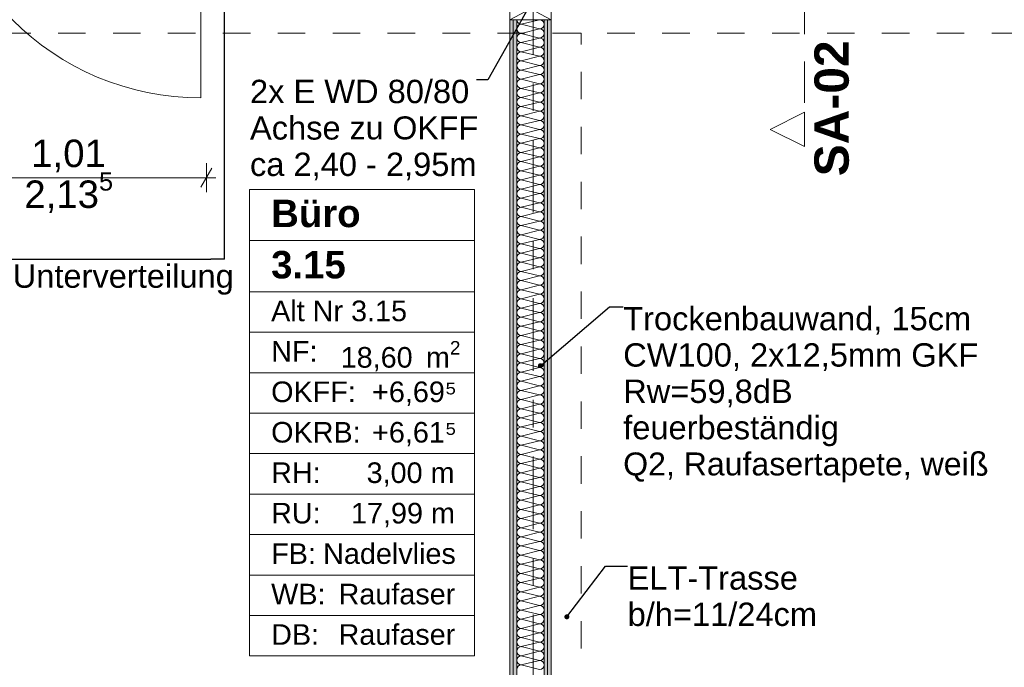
# Model space of a CAD drawing. Header units: metres. Extents: x -4 to 99, y -11 to 17.
# Tile 173 of 256: x 13.06 to 16.65, y 2.74 to 5.1. Entities that reach past the tile are written whole.
import ezdxf

# ---------------------------------------------------------------- set-up
doc = ezdxf.new("R2010")
doc.units = ezdxf.units.M
doc.header["$MEASUREMENT"] = 0
for name, pattern in [('Schnittlinie', [0.3, 0.15, -0.075, 0, -0.075]), ('Strichlinie doppelt', [0.546806, 0.264583, -0.105833, 0.070556, -0.105833]), ('Untersicht', [0.1, 0.075, -0.025]), ('Wipeout_Contour', [1, 0, -1])]:
    doc.linetypes.add(name, pattern=pattern)
for name, color, linetype in [('152 - Bemaßung_ Beschriftung.Ausbau', 7, 'Continuous'), ('203 - Marker.Schnitt - Ausbaudetail SA', 7, 'Continuous'), ('208 - Marker.Detail', 7, 'Continuous'), ('451 - Universal.Achsen Raster', 7, 'Continuous'), ('605 - Struktur.Wand Innen', 7, 'Continuous'), ('650 - Abdeckung.Fußboden Aufbau', 7, 'Continuous'), ('Neubau_152 - Bemaßung_ Beschriftung.Ausbau', 7, 'Continuous'), ('Neubau_401 - Zone.Raum_ Raumbegrenzung_ Whg.', 7, 'Continuous'), ('Neubau_606 - Struktur.Wand Innen Ausbau', 7, 'Continuous'), ('Neubau_653 - Abdeckung.TB Verkofferung', 7, 'Continuous')]:
    doc.layers.add(name, color=color, linetype=linetype)
doc.styles.add('ERSTELLTER_STIL_1', font='txt')
doc.styles.add('ERSTELLTER_STIL_2', font='txt')
doc.dimstyles.new('ERSTELLTER_STIL__2', dxfattribs={"dimtxt": 0.1, "dimasz": 0.0532, "dimexe": 0.18, "dimexo": 0.0625, "dimgap": 0, "dimtad": 1, "dimtih": 1, "dimtoh": 1, "dimzin": 0, "dimdsep": 46, "dimtxsty": 'ERSTELLTER_STIL_2', "dimblk": 'ARROWHEAD_2', "dimblk1": 'ARROWHEAD_2', "dimblk2": 'ARROWHEAD_2', "dimcen": 0.09, "dimse1": 1, "dimse2": 1, "dimclrd": 7, "dimclre": 7, "dimclrt": 7, "dimazin": 0, "dimtfac": 1, "dimtdec": 4, "dimtmove": 0, "dimatfit": 3, "dimfxl": 1, "dimtolj": 1, "dimtzin": 0, "dimarcsym": 0})
doc.dimstyles.new('ERSTELLTER_STIL__6', dxfattribs={"dimtxt": 0.18, "dimasz": 0.03648, "dimexe": 0.18, "dimexo": 0.0625, "dimgap": 0, "dimtad": 0, "dimtih": 1, "dimtoh": 1, "dimdec": 4, "dimzin": 0, "dimdsep": 46, "dimcen": 0.09, "dimadec": 0, "dimazin": 0, "dimtfac": 1, "dimtdec": 4, "dimtmove": 0, "dimatfit": 3, "dimldrblk": 'ARROWHEAD_11', "dimfxl": 1, "dimtolj": 1, "dimtzin": 0, "dimarcsym": 0})
doc.dimstyles.new('ERSTELLTER_STIL__7', dxfattribs={"dimtxt": 0.18, "dimasz": 0.02736, "dimexe": 0.18, "dimexo": 0.0625, "dimgap": 0, "dimtad": 0, "dimtih": 1, "dimtoh": 1, "dimdec": 4, "dimzin": 0, "dimdsep": 46, "dimcen": 0.09, "dimadec": 0, "dimazin": 0, "dimtfac": 1, "dimtdec": 4, "dimtmove": 0, "dimatfit": 3, "dimldrblk": 'ARROWHEAD_11', "dimfxl": 1, "dimtolj": 1, "dimtzin": 0, "dimarcsym": 0})
pattern_1 = [(45, (0, 0), (-0.01767767, 0.01767767), [0, -0.025])]

# ---------------------------------------------------------------- blocks, each defined once
blk = doc.blocks.new('*X138')
at = {"layer": 'Neubau_606 - Struktur.Wand Innen Ausbau', "color": 7, "linetype": 'Continuous', "lineweight": 5}
for p, q in [((14.9533, 5.1), (14.8867, 5.0833)), ((14.9533, 5.0667), (14.8867, 5.0833)), ((14.9533, 5.0667), (14.8867, 5.05)), ((14.9533, 5.0333), (14.8867, 5.05)), ((14.9533, 5.0333), (14.8867, 5.0167)), ((14.9533, 5), (14.8867, 5.0167)), ((14.9533, 5), (14.8867, 4.9833)), ((14.9533, 4.9667), (14.8867, 4.9833)), ((14.9533, 4.9667), (14.8867, 4.95)), ((14.9533, 4.9333), (14.8867, 4.95)), ((14.9533, 4.9333), (14.8867, 4.9167)), ((14.9533, 4.9), (14.8867, 4.9167)), ((14.9533, 4.9), (14.8867, 4.8833)), ((14.9533, 4.8667), (14.8867, 4.8833)), ((14.9533, 4.8667), (14.8867, 4.85)), ((14.9533, 4.8333), (14.8867, 4.85)), ((14.9533, 4.8333), (14.8867, 4.8167)), ((14.9533, 4.8), (14.8867, 4.8167)), ((14.9533, 4.8), (14.8867, 4.7833)), ((14.9533, 4.7667), (14.8867, 4.7833)), ((14.9533, 4.7667), (14.8867, 4.75)), ((14.9533, 4.7333), (14.8867, 4.75)), ((14.9533, 4.7333), (14.8867, 4.7167)), ((14.9533, 4.7), (14.8867, 4.7167)), ((14.9533, 4.7), (14.8867, 4.6833)), ((14.9533, 4.6667), (14.8867, 4.6833)), ((14.9533, 4.6667), (14.8867, 4.65)), ((14.9533, 4.6333), (14.8867, 4.65)), ((14.9533, 4.6333), (14.8867, 4.6167)), ((14.9533, 4.6), (14.8867, 4.6167)), ((14.9533, 4.6), (14.8867, 4.5833)), ((14.9533, 4.5667), (14.8867, 4.5833)), ((14.9533, 4.5667), (14.8867, 4.55)), ((14.9533, 4.5333), (14.8867, 4.55)), ((14.9533, 4.5333), (14.8867, 4.5167)), ((14.9533, 4.5), (14.8867, 4.5167)), ((14.9533, 4.5), (14.8867, 4.4833)), ((14.9533, 4.4667), (14.8867, 4.4833)), ((14.9533, 4.4667), (14.8867, 4.45)), ((14.9533, 4.4333), (14.8867, 4.45)), ((14.9533, 4.4333), (14.8867, 4.4167)), ((14.9533, 4.4), (14.8867, 4.4167)), ((14.9533, 4.4), (14.8867, 4.3833)), ((14.9533, 4.3667), (14.8867, 4.3833)), ((14.9533, 4.3667), (14.8867, 4.35)), ((14.9533, 4.3333), (14.8867, 4.35)), ((14.9533, 4.3333), (14.8867, 4.3167)), ((14.9533, 4.3), (14.8867, 4.3167)), ((14.9533, 4.3), (14.8867, 4.2833)), ((14.9533, 4.2667), (14.8867, 4.2833)), ((14.9533, 4.2667), (14.8867, 4.25)), ((14.9533, 4.2333), (14.8867, 4.25)), ((14.9533, 4.2333), (14.8867, 4.2167)), ((14.9533, 4.2), (14.8867, 4.2167)), ((14.9533, 4.2), (14.8867, 4.1833)), ((14.9533, 4.1667), (14.8867, 4.1833)), ((14.9533, 4.1667), (14.8867, 4.15)), ((14.9533, 4.1333), (14.8867, 4.15)), ((14.9533, 4.1333), (14.8867, 4.1167)), ((14.9533, 4.1), (14.8867, 4.1167)), ((14.9533, 4.1), (14.8867, 4.0833)), ((14.9533, 4.0667), (14.8867, 4.0833)), ((14.9533, 4.0667), (14.8867, 4.05)), ((14.9533, 4.0333), (14.8867, 4.05)), ((14.9533, 4.0333), (14.8867, 4.0167)), ((14.9533, 4), (14.8867, 4.0167)), ((14.9533, 4), (14.8867, 3.9833)), ((14.9533, 3.9667), (14.8867, 3.9833)), ((14.9533, 3.9667), (14.8867, 3.95)), ((14.9533, 3.9333), (14.8867, 3.95)), ((14.9533, 3.9333), (14.8867, 3.9167)), ((14.9533, 3.9), (14.8867, 3.9167)), ((14.9533, 3.9), (14.8867, 3.8833)), ((14.9533, 3.8667), (14.8867, 3.8833)), ((14.9533, 3.8667), (14.8867, 3.85)), ((14.9533, 3.8333), (14.8867, 3.85)), ((14.9533, 3.8333), (14.8867, 3.8167)), ((14.9533, 3.8), (14.8867, 3.8167)), ((14.9533, 3.8), (14.8867, 3.7833)), ((14.9533, 3.7667), (14.8867, 3.7833)), ((14.9533, 3.7667), (14.8867, 3.75)), ((14.9533, 3.7333), (14.8867, 3.75)), ((14.9533, 3.7333), (14.8867, 3.7167)), ((14.9533, 3.7), (14.8867, 3.7167)), ((14.9533, 3.7), (14.8867, 3.6833)), ((14.9533, 3.6667), (14.8867, 3.6833)), ((14.9533, 3.6667), (14.8867, 3.65)), ((14.9533, 3.6333), (14.8867, 3.65)), ((14.9533, 3.6333), (14.8867, 3.6167)), ((14.9533, 3.6), (14.8867, 3.6167)), ((14.9533, 3.6), (14.8867, 3.5833)), ((14.9533, 3.5667), (14.8867, 3.5833)), ((14.9533, 3.5667), (14.8867, 3.55)), ((14.9533, 3.5333), (14.8867, 3.55)), ((14.9533, 3.5333), (14.8867, 3.5167)), ((14.9533, 3.5), (14.8867, 3.5167)), ((14.9533, 3.5), (14.8867, 3.4833)), ((14.9533, 3.4667), (14.8867, 3.4833)), ((14.9533, 3.4667), (14.8867, 3.45)), ((14.9533, 3.4333), (14.8867, 3.45)), ((14.9533, 3.4333), (14.8867, 3.4167)), ((14.9533, 3.4), (14.8867, 3.4167)), ((14.9533, 3.4), (14.8867, 3.3833)), ((14.9533, 3.3667), (14.8867, 3.3833)), ((14.9533, 3.3667), (14.8867, 3.35)), ((14.9533, 3.3333), (14.8867, 3.35)), ((14.9533, 3.3333), (14.8867, 3.3167)), ((14.9533, 3.3), (14.8867, 3.3167)), ((14.9533, 3.3), (14.8867, 3.2833)), ((14.9533, 3.2667), (14.8867, 3.2833)), ((14.9533, 3.2667), (14.8867, 3.25)), ((14.9533, 3.2333), (14.8867, 3.25)), ((14.9533, 3.2333), (14.8867, 3.2167)), ((14.9533, 3.2), (14.8867, 3.2167)), ((14.9533, 3.2), (14.8867, 3.1833)), ((14.9533, 3.1667), (14.8867, 3.1833)), ((14.9533, 3.1667), (14.8867, 3.15)), ((14.9533, 3.1333), (14.8867, 3.15)), ((14.9533, 3.1333), (14.8867, 3.1167)), ((14.9533, 3.1), (14.8867, 3.1167)), ((14.9533, 3.1), (14.8867, 3.0833)), ((14.9533, 3.0667), (14.8867, 3.0833)), ((14.9533, 3.0667), (14.8867, 3.05)), ((14.9533, 3.0333), (14.8867, 3.05)), ((14.9533, 3.0333), (14.8867, 3.0167)), ((14.9533, 3), (14.8867, 3.0167)), ((14.9533, 3), (14.8867, 2.9833)), ((14.9533, 2.9667), (14.8867, 2.9833)), ((14.9533, 2.9667), (14.8867, 2.95)), ((14.9533, 2.9333), (14.8867, 2.95)), ((14.9533, 2.9333), (14.8867, 2.9167)), ((14.9533, 2.9), (14.8867, 2.9167)), ((14.9533, 2.9), (14.8867, 2.8833)), ((14.9533, 2.8667), (14.8867, 2.8833)), ((14.9533, 2.8667), (14.8867, 2.85)), ((14.9533, 2.8333), (14.8867, 2.85)), ((14.9533, 2.8333), (14.8867, 2.8167)), ((14.9533, 2.8), (14.8867, 2.8167)), ((14.9533, 2.8), (14.8867, 2.7833)), ((14.9533, 2.7667), (14.8867, 2.7833)), ((14.9533, 2.7667), (14.8867, 2.75)), ((14.9533, 2.7333), (14.8867, 2.75))]:
    blk.add_line(p, q, dxfattribs=at)
for centre, start, end in [((14.8867, 5.1), 180.061, 270), ((14.9533, 5.0833), 0, 87.3555), ((14.8867, 5.0667), 90, 180), ((14.8867, 5.0667), 180, 270), ((14.9533, 5.0833), 270, 0), ((14.9533, 5.05), 0, 90), ((14.8867, 5.0333), 90, 180), ((14.8867, 5.0333), 180, 270), ((14.9533, 5.05), 270, 0), ((14.9533, 5.0167), 0, 90), ((14.8867, 5), 90, 180), ((14.8867, 5), 180, 270), ((14.9533, 5.0167), 270, 0), ((14.9533, 4.9833), 0, 90), ((14.8867, 4.9667), 90, 180), ((14.8867, 4.9667), 180, 270), ((14.8867, 4.9333), 90, 180), ((14.9533, 4.9833), 270, 0), ((14.9533, 4.95), 0, 90), ((14.9533, 4.95), 270, 0), ((14.8867, 4.9333), 180, 270), ((14.8867, 4.9), 90, 180), ((14.9533, 4.9167), 0, 90), ((14.9533, 4.9167), 270, 0), ((14.8867, 4.9), 180, 270), ((14.8867, 4.8667), 90, 180), ((14.9533, 4.8833), 0, 90), ((14.9533, 4.8833), 270, 0), ((14.8867, 4.8667), 180, 270), ((14.8867, 4.8333), 90, 180), ((14.9533, 4.85), 0, 90), ((14.9533, 4.85), 270, 0), ((14.8867, 4.8333), 180, 270), ((14.8867, 4.8), 90, 180), ((14.9533, 4.8167), 0, 90), ((14.9533, 4.8167), 270, 0), ((14.8867, 4.8), 180, 270), ((14.8867, 4.7667), 90, 180), ((14.9533, 4.7833), 0, 90), ((14.9533, 4.7833), 270, 0), ((14.8867, 4.7667), 180, 270), ((14.8867, 4.7333), 90, 180), ((14.8867, 4.7333), 180, 270), ((14.9533, 4.75), 0, 90), ((14.9533, 4.75), 270, 0), ((14.9533, 4.7167), 0, 90), ((14.8867, 4.7), 90, 180), ((14.8867, 4.7), 180, 270), ((14.9533, 4.7167), 270, 0), ((14.9533, 4.6833), 0, 90), ((14.8867, 4.6667), 90, 180), ((14.8867, 4.6667), 180, 270), ((14.9533, 4.6833), 270, 0), ((14.9533, 4.65), 0, 90), ((14.8867, 4.6333), 90, 180), ((14.8867, 4.6333), 180, 270), ((14.9533, 4.65), 270, 0), ((14.9533, 4.6167), 0, 90), ((14.8867, 4.6), 90, 180), ((14.8867, 4.6), 180, 270), ((14.9533, 4.6167), 270, 0), ((14.9533, 4.5833), 0, 90), ((14.8867, 4.5667), 90, 180), ((14.8867, 4.5667), 180, 270), ((14.9533, 4.5833), 270, 0), ((14.9533, 4.55), 0, 90), ((14.8867, 4.5333), 90, 180), ((14.8867, 4.5333), 180, 270), ((14.9533, 4.55), 270, 0), ((14.9533, 4.5167), 0, 90), ((14.8867, 4.5), 90, 180), ((14.8867, 4.5), 180, 270), ((14.8867, 4.4667), 90, 180), ((14.9533, 4.5167), 270, 0), ((14.9533, 4.4833), 0, 90), ((14.9533, 4.4833), 270, 0), ((14.8867, 4.4667), 180, 270), ((14.8867, 4.4333), 90, 180), ((14.9533, 4.45), 0, 90), ((14.9533, 4.45), 270, 0), ((14.8867, 4.4333), 180, 270), ((14.8867, 4.4), 90, 180), ((14.9533, 4.4167), 0, 90), ((14.9533, 4.4167), 270, 0), ((14.8867, 4.4), 180, 270), ((14.8867, 4.3667), 90, 180), ((14.9533, 4.3833), 0, 90), ((14.9533, 4.3833), 270, 0), ((14.8867, 4.3667), 180, 270), ((14.8867, 4.3333), 90, 180), ((14.9533, 4.35), 0, 90), ((14.9533, 4.35), 270, 0), ((14.8867, 4.3333), 180, 270), ((14.8867, 4.3), 90, 180), ((14.9533, 4.3167), 0, 90), ((14.9533, 4.3167), 270, 0), ((14.8867, 4.3), 180, 270), ((14.8867, 4.2667), 90, 180), ((14.9533, 4.2833), 0, 90), ((14.9533, 4.2833), 270, 0), ((14.8867, 4.2667), 180, 270), ((14.8867, 4.2333), 90, 180), ((14.8867, 4.2333), 180, 270), ((14.9533, 4.25), 0, 90), ((14.9533, 4.25), 270, 0), ((14.9533, 4.2167), 0, 90), ((14.8867, 4.2), 90, 180), ((14.8867, 4.2), 180, 270), ((14.9533, 4.2167), 270, 0), ((14.9533, 4.1833), 0, 90), ((14.8867, 4.1667), 90, 180), ((14.8867, 4.1667), 180, 270), ((14.9533, 4.1833), 270, 0), ((14.9533, 4.15), 0, 90), ((14.8867, 4.1333), 90, 180), ((14.8867, 4.1333), 180, 270), ((14.9533, 4.15), 270, 0), ((14.9533, 4.1167), 0, 90), ((14.8867, 4.1), 90, 180), ((14.8867, 4.1), 180, 270), ((14.9533, 4.1167), 270, 0), ((14.9533, 4.0833), 0, 90), ((14.8867, 4.0667), 90, 180), ((14.8867, 4.0667), 180, 270), ((14.9533, 4.0833), 270, 0), ((14.9533, 4.05), 0, 90), ((14.8867, 4.0333), 90, 180), ((14.8867, 4.0333), 180, 270), ((14.8867, 4), 90, 180), ((14.9533, 4.05), 270, 0), ((14.9533, 4.0167), 0, 90), ((14.9533, 4.0167), 270, 0), ((14.8867, 4), 180, 270), ((14.8867, 3.9667), 90, 180), ((14.9533, 3.9833), 0, 90), ((14.9533, 3.9833), 270, 0), ((14.8867, 3.9667), 180, 270), ((14.8867, 3.9333), 90, 180), ((14.9533, 3.95), 0, 90), ((14.9533, 3.95), 270, 0), ((14.8867, 3.9333), 180, 270), ((14.8867, 3.9), 90, 180), ((14.9533, 3.9167), 0, 90), ((14.9533, 3.9167), 270, 0), ((14.8867, 3.9), 180, 270), ((14.8867, 3.8667), 90, 180), ((14.9533, 3.8833), 0, 90), ((14.9533, 3.8833), 270, 0), ((14.8867, 3.8667), 180, 270), ((14.8867, 3.8333), 90, 180), ((14.9533, 3.85), 0, 90), ((14.9533, 3.85), 270, 0), ((14.8867, 3.8333), 180, 270), ((14.8867, 3.8), 90, 180), ((14.9533, 3.8167), 0, 90), ((14.9533, 3.8167), 270, 0), ((14.8867, 3.8), 180, 270), ((14.8867, 3.7667), 90, 180), ((14.8867, 3.7667), 180, 270), ((14.9533, 3.7833), 0, 90), ((14.9533, 3.7833), 270, 0), ((14.9533, 3.75), 0, 90), ((14.8867, 3.7333), 90, 180), ((14.8867, 3.7333), 180, 270), ((14.9533, 3.75), 270, 0), ((14.9533, 3.7167), 0, 90), ((14.8867, 3.7), 90, 180), ((14.8867, 3.7), 180, 270), ((14.9533, 3.7167), 270, 0), ((14.9533, 3.6833), 0, 90), ((14.8867, 3.6667), 90, 180), ((14.8867, 3.6667), 180, 270), ((14.9533, 3.6833), 270, 0), ((14.9533, 3.65), 0, 90), ((14.8867, 3.6333), 90, 180), ((14.8867, 3.6333), 180, 270), ((14.9533, 3.65), 270, 0), ((14.9533, 3.6167), 0, 90), ((14.8867, 3.6), 90, 180), ((14.8867, 3.6), 180, 270), ((14.9533, 3.6167), 270, 0), ((14.9533, 3.5833), 0, 90), ((14.8867, 3.5667), 90, 180), ((14.8867, 3.5667), 180, 270), ((14.8867, 3.5333), 90, 180), ((14.9533, 3.5833), 270, 0), ((14.9533, 3.55), 0, 90), ((14.9533, 3.55), 270, 0), ((14.8867, 3.5333), 180, 270), ((14.8867, 3.5), 90, 180), ((14.9533, 3.5167), 0, 90), ((14.9533, 3.5167), 270, 0), ((14.8867, 3.5), 180, 270), ((14.8867, 3.4667), 90, 180), ((14.9533, 3.4833), 0, 90), ((14.9533, 3.4833), 270, 0), ((14.8867, 3.4667), 180, 270), ((14.8867, 3.4333), 90, 180), ((14.9533, 3.45), 0, 90), ((14.9533, 3.45), 270, 0), ((14.8867, 3.4333), 180, 270), ((14.8867, 3.4), 90, 180), ((14.9533, 3.4167), 0, 90), ((14.9533, 3.4167), 270, 0), ((14.8867, 3.4), 180, 270), ((14.8867, 3.3667), 90, 180), ((14.9533, 3.3833), 0, 90), ((14.9533, 3.3833), 270, 0), ((14.8867, 3.3667), 180, 270), ((14.8867, 3.3333), 90, 180), ((14.9533, 3.35), 0, 90), ((14.9533, 3.35), 270, 0), ((14.8867, 3.3333), 180, 270), ((14.8867, 3.3), 90, 180), ((14.8867, 3.3), 180, 270), ((14.9533, 3.3167), 0, 90), ((14.9533, 3.3167), 270, 0), ((14.9533, 3.2833), 0, 90), ((14.8867, 3.2667), 90, 180), ((14.8867, 3.2667), 180, 270), ((14.9533, 3.2833), 270, 0), ((14.9533, 3.25), 0, 90), ((14.8867, 3.2333), 90, 180), ((14.8867, 3.2333), 180, 270), ((14.9533, 3.25), 270, 0), ((14.9533, 3.2167), 0, 90), ((14.8867, 3.2), 90, 180), ((14.8867, 3.2), 180, 270), ((14.9533, 3.2167), 270, 0), ((14.9533, 3.1833), 0, 90), ((14.8867, 3.1667), 90, 180), ((14.8867, 3.1667), 180, 270), ((14.9533, 3.1833), 270, 0), ((14.9533, 3.15), 0, 90), ((14.8867, 3.1333), 90, 180), ((14.8867, 3.1333), 180, 270), ((14.9533, 3.15), 270, 0), ((14.9533, 3.1167), 0, 90), ((14.8867, 3.1), 90, 180), ((14.8867, 3.1), 180, 270), ((14.9533, 3.1167), 270, 0), ((14.9533, 3.0833), 0, 90), ((14.8867, 3.0667), 90, 180), ((14.8867, 3.0667), 180, 270), ((14.8867, 3.0333), 90, 180), ((14.9533, 3.0833), 270, 0), ((14.9533, 3.05), 0, 90), ((14.9533, 3.05), 270, 0), ((14.8867, 3.0333), 180, 270), ((14.8867, 3), 90, 180), ((14.9533, 3.0167), 0, 90), ((14.9533, 3.0167), 270, 0), ((14.8867, 3), 180, 270), ((14.8867, 2.9667), 90, 180), ((14.9533, 2.9833), 0, 90), ((14.9533, 2.9833), 270, 0), ((14.8867, 2.9667), 180, 270), ((14.8867, 2.9333), 90, 180), ((14.9533, 2.95), 0, 90), ((14.9533, 2.95), 270, 0), ((14.8867, 2.9333), 180, 270), ((14.8867, 2.9), 90, 180), ((14.9533, 2.9167), 0, 90), ((14.9533, 2.9167), 270, 0), ((14.8867, 2.9), 180, 270), ((14.8867, 2.8667), 90, 180), ((14.9533, 2.8833), 0, 90), ((14.9533, 2.8833), 270, 0), ((14.8867, 2.8667), 180, 270), ((14.8867, 2.8333), 90, 180), ((14.8867, 2.8333), 180, 270), ((14.9533, 2.85), 0, 90), ((14.9533, 2.85), 270, 0), ((14.9533, 2.8167), 0, 90), ((14.8867, 2.8), 90, 180), ((14.8867, 2.8), 180, 270), ((14.9533, 2.8167), 270, 0), ((14.9533, 2.7833), 0, 90), ((14.8867, 2.7667), 90, 180), ((14.8867, 2.7667), 180, 270), ((14.9533, 2.7833), 270, 0), ((14.9533, 2.75), 0, 90), ((14.8867, 2.7333), 90, 180), ((14.9533, 2.75), 270, 0)]:
    blk.add_arc(centre, 0.0167, start, end, dxfattribs=at)
blk = doc.blocks.new('ARROWHEAD_11')
at = {"color": 0, "linetype": 'Continuous', "lineweight": 0}
blk.add_line((0, 0), (-1, 0), dxfattribs=at)
at = {"color": 0, "linetype": 'Continuous', "lineweight": 0, "const_width": 0.25, "flags": 128}
blk.add_lwpolyline([(-0.125, 0, 1), (0.125, 0, 1)], format="xyb", close=True, dxfattribs=at)
blk = doc.blocks.new('*D429')
at = {"layer": '152 - Bemaßung_ Beschriftung.Ausbau', "color": 7, "linetype": 'Continuous', "lineweight": 5}
for p, q in [((11.4, -4.6125), (11.4, -4.5075)), ((18.47, -4.6125), (18.47, -4.5075)), ((11.4202, -4.525), (11.3798, -4.595)), ((18.4902, -4.525), (18.4498, -4.595)), ((11.27, -4.56), (11.4, -4.56)), ((11.4, -4.56), (18.47, -4.56))]:
    blk.add_line(p, q, dxfattribs=at)
at = {"layer": '152 - Bemaßung_ Beschriftung.Ausbau', "color": 7, "lineweight": 5, "char_height": 0.1, "attachment_point": 7, "style": 'ERSTELLTER_STIL_2'}
for s, insert in [('\\A1;{\\pql;\\fArial|b0|i0|c0|p38;7,07}', (14.7261, -4.54)), ('\\A1;{\\pql;\\fArial|b0|i0|c0|p38;12}', (18.298, -4.54))]:
    blk.add_mtext(s, dxfattribs=dict(at, insert=insert))
blk = doc.blocks.new('ARROWHEAD_2')
at = {"color": 0, "linetype": 'Continuous', "lineweight": 0}
for p, q in [((0, 0), (-1, 0)), ((-0.378, -0.655), (0.378, 0.655))]:
    blk.add_line(p, q, dxfattribs=at)
blk = doc.blocks.new('*D532')
at = {"layer": '152 - Bemaßung_ Beschriftung.Ausbau', "color": 7, "linetype": 'Continuous', "lineweight": 5}
for p, q in [((12.7502, 4.5596), (12.7098, 4.4896)), ((12.73, 4.4721), (12.73, 4.5771)), ((13.7198, 4.4896), (13.7602, 4.5596)), ((13.74, 4.4721), (13.74, 4.5771)), ((12.73, 4.5246), (13.74, 4.5246)), ((13.74, 4.5246), (13.7742, 4.5246))]:
    blk.add_line(p, q, dxfattribs=at)
at = {"layer": '152 - Bemaßung_ Beschriftung.Ausbau', "color": 7, "lineweight": 5, "char_height": 0.1, "attachment_point": 7, "style": 'ERSTELLTER_STIL_2'}
for s, insert in [('\\A1;{\\pql;\\fArial|b0|i0|c0|p38;2,13\\fArial|b0|i0|c0|p38;\\A1{\\H.66x;\\S5^  ;}}', (13.0769, 4.3852)), ('\\A1;{\\pql;\\fArial|b0|i0|c0|p38;1,01}', (13.102, 4.5446))]:
    blk.add_mtext(s, dxfattribs=dict(at, insert=insert))

msp = doc.modelspace()

# ---------------------------------------------------------------- hatches: boundary and pattern name
at = {"layer": 'Neubau_606 - Struktur.Wand Innen Ausbau', "linetype": 'Continuous', "lineweight": 0, "true_color": 0x000000}
h = msp.add_hatch(dxfattribs=at)
h.set_pattern_fill('Gips_0001', color=18, style=0, pattern_type=2)
h.set_pattern_definition(pattern_1)
h.paths.add_polyline_path([(14.845, 0.71), (14.8575, 0.71), (14.8575, 5.1), (14.845, 5.1)])
h = msp.add_hatch(dxfattribs=at)
h.set_pattern_fill('Gips_0001', color=18, style=0, pattern_type=2)
h.set_pattern_definition(pattern_1)
h.paths.add_polyline_path([(14.8575, 0.71), (14.87, 0.71), (14.87, 5.1), (14.8575, 5.1)])
h = msp.add_hatch(dxfattribs=at)
h.set_pattern_fill('Gips_0001', color=18, style=0, pattern_type=2)
h.set_pattern_definition(pattern_1)
h.paths.add_polyline_path([(14.97, 0.71), (14.9825, 0.71), (14.9825, 5.1), (14.97, 5.1)])
h = msp.add_hatch(dxfattribs=at)
h.set_pattern_fill('Gips_0001', color=18, style=0, pattern_type=2)
h.set_pattern_definition(pattern_1)
h.paths.add_polyline_path([(14.9825, 0.71), (14.995, 0.71), (14.995, 5.1), (14.9825, 5.1)])

# ---------------------------------------------------------------- linework, layer by layer
at = {"layer": '203 - Marker.Schnitt - Ausbaudetail SA', "color": 7, "linetype": 'Schnittlinie', "lineweight": 13}
msp.add_line((15.9176, 6.2975), (15.9176, 4.763), dxfattribs=at)
at = {"layer": '208 - Marker.Detail', "color": 30, "linetype": 'Continuous', "lineweight": 25, "true_color": 0xff6e00}
for p, q in [((13.8064, 4.2282), (13.8064, 5.441)), ((12.0064, 4.2282), (13.7564, 4.2282)), ((13.8064, 4.2282), (13.7564, 4.2282))]:
    msp.add_line(p, q, dxfattribs=at)
at = {"layer": '451 - Universal.Achsen Raster', "color": 160, "linetype": 'Strichlinie doppelt', "lineweight": 9, "true_color": 0x3232ff}
msp.add_line((14.93, -10.585), (14.93, 16.355), dxfattribs=at)
at = {"layer": '605 - Struktur.Wand Innen', "color": 1, "linetype": 'Continuous', "lineweight": 13}
msp.add_line((13.72, 5.785), (13.72, 4.815), dxfattribs=at)
at = {"layer": '605 - Struktur.Wand Innen', "color": 1, "linetype": 'Continuous', "lineweight": 9}
msp.add_arc((13.72, 5.785), 0.97, 180, 270, dxfattribs=at)
at = {"layer": '650 - Abdeckung.Fußboden Aufbau', "color": 7, "linetype": 'Continuous', "lineweight": 13, "flags": 128}
for points in [[(11.4, 0.71), (11.49, 0.71), (11.49, 0.255), (14.77, 0.255), (14.77, 0.71), (14.845, 0.71), (14.845, 5.48), (13.79, 5.48), (13.79, 5.805), (13.74, 5.805)], [(14.995, 5.805), (14.995, 0.71), (15.09, 0.71), (15.09, 0.255), (18.37, 0.255), (18.37, 0.71), (18.47, 0.71), (18.47, 5.19), (18.37, 5.19), (18.37, 5.805), (17.86, 5.805)]]:
    msp.add_lwpolyline(points, dxfattribs=at)
at = {"layer": 'Neubau_401 - Zone.Raum_ Raumbegrenzung_ Whg.', "color": 1, "linetype": 'Continuous', "lineweight": 9}
for p, q in [((14.716, 4.4821), (13.8972, 4.4821)), ((13.8972, 4.4821), (13.8972, 2.783)), ((13.8972, 4.4821), (14.716, 4.4821)), ((13.8972, 4.2955), (13.8972, 4.4821)), ((14.716, 2.783), (14.716, 4.4821)), ((14.716, 4.4821), (14.716, 4.2955)), ((14.716, 4.2955), (13.8972, 4.2955)), ((13.8972, 4.2955), (14.716, 4.2955)), ((13.8972, 4.1089), (13.8972, 4.2955)), ((14.716, 4.2955), (14.716, 4.1089)), ((14.716, 4.1089), (13.8972, 4.1089)), ((13.8972, 4.1089), (14.716, 4.1089)), ((13.8972, 3.9615), (13.8972, 4.1089)), ((14.716, 4.1089), (14.716, 3.9615)), ((14.716, 3.9615), (13.8972, 3.9615)), ((13.8972, 3.9615), (14.716, 3.9615)), ((13.8972, 3.8142), (13.8972, 3.9615)), ((14.716, 3.9615), (14.716, 3.8142)), ((14.716, 3.8142), (13.8972, 3.8142)), ((13.8972, 3.8142), (14.716, 3.8142)), ((13.8972, 3.6669), (13.8972, 3.8142)), ((14.716, 3.8142), (14.716, 3.6669)), ((14.716, 3.6669), (13.8972, 3.6669)), ((13.8972, 3.6669), (14.716, 3.6669)), ((13.8972, 3.5196), (13.8972, 3.6669)), ((14.716, 3.6669), (14.716, 3.5196)), ((14.716, 3.5196), (13.8972, 3.5196)), ((13.8972, 3.5196), (14.716, 3.5196)), ((13.8972, 3.3723), (13.8972, 3.5196)), ((14.716, 3.5196), (14.716, 3.3723)), ((14.716, 3.3723), (13.8972, 3.3723)), ((13.8972, 3.3723), (14.716, 3.3723)), ((13.8972, 3.2249), (13.8972, 3.3723)), ((14.716, 3.3723), (14.716, 3.2249)), ((14.716, 3.2249), (13.8972, 3.2249)), ((13.8972, 3.2249), (14.716, 3.2249)), ((13.8972, 3.0776), (13.8972, 3.2249)), ((14.716, 3.2249), (14.716, 3.0776)), ((14.716, 3.0776), (13.8972, 3.0776)), ((13.8972, 3.0776), (14.716, 3.0776)), ((13.8972, 2.9303), (13.8972, 3.0776)), ((14.716, 3.0776), (14.716, 2.9303)), ((14.716, 2.9303), (13.8972, 2.9303)), ((13.8972, 2.9303), (14.716, 2.9303)), ((13.8972, 2.783), (13.8972, 2.9303)), ((14.716, 2.9303), (14.716, 2.783)), ((13.8972, 2.783), (14.716, 2.783)), ((14.716, 2.783), (13.8972, 2.783))]:
    msp.add_line(p, q, dxfattribs=at)
at = {"layer": 'Neubau_606 - Struktur.Wand Innen Ausbau', "color": 1, "linetype": 'Continuous', "lineweight": 9}
for p, q in [((14.845, 5.1), (14.995, 5.18)), ((14.845, 5.18), (14.995, 5.1)), ((14.8575, 0.71), (14.8575, 5.1)), ((14.9825, 0.71), (14.9825, 5.1))]:
    msp.add_line(p, q, dxfattribs=at)
at = {"layer": 'Neubau_606 - Struktur.Wand Innen Ausbau', "color": 1, "linetype": 'Continuous', "lineweight": 13}
for p, q in [((14.87, 0.71), (14.87, 5.1)), ((14.97, 0.71), (14.97, 5.1))]:
    msp.add_line(p, q, dxfattribs=at)
at = {"layer": 'Neubau_606 - Struktur.Wand Innen Ausbau', "color": 1, "linetype": 'Continuous', "lineweight": 9, "flags": 128}
for points in [[(14.845, 5.18), (14.845, 5.1)], [(14.995, 5.1), (14.995, 5.18)], [(14.845, 5.1), (14.8575, 5.1)], [(14.8575, 5.1), (14.87, 5.1)], [(14.87, 5.1), (14.97, 5.1)], [(14.97, 5.1), (14.9825, 5.1)], [(14.9825, 5.1), (14.995, 5.1)]]:
    msp.add_lwpolyline(points, dxfattribs=at)
at = {"layer": 'Neubau_606 - Struktur.Wand Innen Ausbau', "color": 1, "linetype": 'Continuous', "lineweight": 13, "flags": 128}
for points in [[(14.845, 5.1), (14.845, 0.71)], [(14.995, 1.01), (14.995, 5.1)]]:
    msp.add_lwpolyline(points, dxfattribs=at)
at = {"layer": 'Neubau_653 - Abdeckung.TB Verkofferung', "color": 1, "linetype": 'Untersicht', "lineweight": 9}
for p, q in [((11.4, 5.0505), (18.47, 5.0505)), ((14.995, 1.01), (14.995, 5.0505)), ((15.105, 5.0505), (14.995, 5.0505)), ((15.105, 1.01), (15.105, 5.0505))]:
    msp.add_line(p, q, dxfattribs=at)

# ---------------------------------------------------------------- block references
at = {"layer": 'Neubau_606 - Struktur.Wand Innen Ausbau', "color": 1, "lineweight": 13}
msp.add_blockref('*X138', (0, 0), dxfattribs=at)

# ---------------------------------------------------------------- texts
at = {"layer": '203 - Marker.Schnitt - Ausbaudetail SA', "color": 7, "lineweight": 13, "insert": (16.0809, 5.0246), "char_height": 0.125, "attachment_point": 9, "rotation": 90, "style": 'ERSTELLTER_STIL_1'}
msp.add_mtext('\\A1;{\\pqr;\\pt0;\\fArial|b1|i0|c0|p38;SA-02}', dxfattribs=at)
at = {"layer": '208 - Marker.Detail', "color": 30, "lineweight": 25, "true_color": 0xff6e00, "insert": (11.9655, 4.2087), "char_height": 0.085, "attachment_point": 1, "style": 'ERSTELLTER_STIL_2'}
msp.add_mtext('\\A1;{\\pql;\\fArial|b0|i0|c0|p38;Detail - Trockenbau Unterverteilung}', dxfattribs=at)
at = {"layer": 'Neubau_152 - Bemaßung_ Beschriftung.Ausbau', "color": 7, "linetype": 'Continuous', "lineweight": 9, "insert": (13.8987, 4.8811), "char_height": 0.085, "attachment_point": 1, "line_spacing_factor": 0.936412, "style": 'ERSTELLTER_STIL_2'}
msp.add_mtext('\\A1;{\\pql;\\fArial|b0|i0|c0|p38;2x \\fArial|b0|i0|c0|p38;E WD 80/80\\P\\pql;\\fArial|b0|i0|c0|p38;Achse \\fArial|b0|i0|c0|p38;\\H0.983357x;zu OKF\\fArial|b0|i0|c0|p38;\\H1.016925x;F\\P\\pql;\\fArial|b0|i0|c0|p38;ca\\fArial|b0|i0|c0|p38; 2,40 - 2,95m}', dxfattribs=at)
at = {"layer": 'Neubau_152 - Bemaßung_ Beschriftung.Ausbau', "color": 1, "linetype": 'Continuous', "lineweight": 13, "char_height": 0.085, "attachment_point": 1, "style": 'ERSTELLTER_STIL_2'}
for s, insert, line_spacing_factor in [('\\A1;{\\pql;\\fArial|b0|i0|c0|p38;Trockenbauwand, 15cm\\P\\pql;\\fArial|b0|i0|c0|p38;CW100, 2x12,5mm GKF\\P\\pql;\\fArial|b0|i0|c0|p38;Rw=59,8dB\\P\\pql;\\fArial|b0|i0|c0|p38;feuerbeständig\\P\\pql;\\fArial|b0|i0|c0|p38;\\H0.982770x;Q2, Raufasertapete, wei\\fArial|b0|i0|c0|p38;\\H1.017532x;ß}', (15.2578, 4.0539), 0.933935), ('\\A1;{\\pql;\\fArial|b0|i0|c0|p38;ELT-Trasse\\P\\pql;\\fArial|b0|i0|c0|p38;b/h\\fArial|b0|i0|c0|p38;=\\fArial|b0|i0|c0|p38;11/24cm}', (15.2739, 3.1094), 0.933591)]:
    msp.add_mtext(s, dxfattribs=dict(at, insert=insert, line_spacing_factor=line_spacing_factor))
at = {"layer": 'Neubau_401 - Zone.Raum_ Raumbegrenzung_ Whg.', "color": 7, "lineweight": 9, "attachment_point": 1}
for s, insert, char_height, style in [('\\A1;{\\pqj;\\pt0;\\fArial|b1|i0|c0|p38;Büro}', (13.9757, 4.4445), 0.1, 'ERSTELLTER_STIL_1'), ('\\A1;{\\pqj;\\pt0;\\fArial|b1|i0|c0|p38;}', (14.6375, 4.4673), 0.1, 'ERSTELLTER_STIL_1'), ('\\A1;{\\pqj;\\pt0;\\fArial|b1|i0|c0|p38;}', (14.6375, 4.2807), 0.1, 'ERSTELLTER_STIL_1'), ('\\A1;{\\pql;\\pt0;\\fArial|b1|i0|c0|p38;3.15}', (13.9757, 4.2579), 0.1, 'ERSTELLTER_STIL_1'), ('\\A1;{\\pqj;\\pt0;\\fArial|b0|i0|c0|p38;}', (14.6375, 4.0941), 0.075, 'ERSTELLTER_STIL_2'), ('\\A1;{\\pqj;\\pt0;\\fArial|b0|i0|c0|p38;Alt Nr 3.15}', (13.9757, 4.077), 0.075, 'ERSTELLTER_STIL_2'), ('\\A1;{\\pqj;\\pt0;\\fArial|b0|i0|c0|p38;NF: }', (13.9757, 3.9297), 0.075, 'ERSTELLTER_STIL_2'), ('\\A1;{\\pql;\\pt0,0.05;\\fArial|b0|i0|c0|p38;18,60\\fArial|b0|i0|c0|p38;\\A1{\\H.66x;\\S^  ;}\\fArial|b0|i0|c0|p38; m\\fArial|b0|i0|c0|p38;\\A1{\\H.66x;\\S2^  ;}}', (14.2289, 3.9297), 0.075, 'ERSTELLTER_STIL_2'), ('\\A1;{\\pqj;\\pt0;\\fArial|b0|i0|c0|p38;OKFF: }', (13.9757, 3.7823), 0.075, 'ERSTELLTER_STIL_2'), ('\\A1;{\\pqj;\\pt0;\\fArial|b0|i0|c0|p38;+6,69⁵}', (14.3433, 3.7823), 0.075, 'ERSTELLTER_STIL_2'), ('\\A1;{\\pqj;\\pt0;\\fArial|b0|i0|c0|p38;OKRB: }', (13.9757, 3.635), 0.075, 'ERSTELLTER_STIL_2'), ('\\A1;{\\pqj;\\pt0;\\fArial|b0|i0|c0|p38;+6,61⁵}', (14.3433, 3.635), 0.075, 'ERSTELLTER_STIL_2'), ('\\A1;{\\pqj;\\pt0;\\fArial|b0|i0|c0|p38;RH: }', (13.9757, 3.4877), 0.075, 'ERSTELLTER_STIL_2'), ('\\A1;{\\pqj;\\pt0;\\fArial|b0|i0|c0|p38;3,00 m}', (14.3234, 3.4877), 0.075, 'ERSTELLTER_STIL_2'), ('\\A1;{\\pqj;\\pt0;\\fArial|b0|i0|c0|p38;RU: }', (13.9757, 3.3404), 0.075, 'ERSTELLTER_STIL_2'), ('\\A1;{\\pqj;\\pt0;\\fArial|b0|i0|c0|p38;17,99 m}', (14.2665, 3.3404), 0.075, 'ERSTELLTER_STIL_2'), ('\\A1;{\\pqj;\\pt0;\\fArial|b0|i0|c0|p38;FB: }', (13.9757, 3.1931), 0.075, 'ERSTELLTER_STIL_2'), ('\\A1;{\\pqj;\\pt0;\\fArial|b0|i0|c0|p38;Nadelvlies}', (14.165, 3.1931), 0.075, 'ERSTELLTER_STIL_2'), ('\\A1;{\\pqj;\\pt0;\\fArial|b0|i0|c0|p38;Raufaser}', (14.2212, 3.0457), 0.075, 'ERSTELLTER_STIL_2'), ('\\A1;{\\pqj;\\pt0;\\fArial|b0|i0|c0|p38;WB: }', (13.9757, 3.0457), 0.075, 'ERSTELLTER_STIL_2'), ('\\A1;{\\pqj;\\pt0;\\fArial|b0|i0|c0|p38;Raufaser}', (14.2212, 2.8984), 0.075, 'ERSTELLTER_STIL_2'), ('\\A1;{\\pqj;\\pt0;\\fArial|b0|i0|c0|p38;DB: }', (13.9757, 2.8984), 0.075, 'ERSTELLTER_STIL_2')]:
    msp.add_mtext(s, dxfattribs=dict(at, insert=insert, char_height=char_height, style=style))

# ---------------------------------------------------------------- dimensions: what is measured, and where the dimension line sits
at = {"layer": '152 - Bemaßung_ Beschriftung.Ausbau', "color": 7, "linetype": 'Continuous', "lineweight": 5}
for base, p1, p2, picture, middle in [((13.74, 4.5246), (12.73, 5.795), (13.74, 5.795), '*D532', (13.2318, 4.5946)), ((18.47, -4.56), (11.4, 2.95), (18.47, 2.95), '*D429', (14.856, -4.49))]:
    dim = msp.add_linear_dim(base=base, p1=p1, p2=p2, dimstyle='ERSTELLTER_STIL__2', dxfattribs=at)
    dim.commit()
    dim.dimension.update_dxf_attribs({"geometry": picture, "text_midpoint": middle, "dimtype": 160})

# ---------------------------------------------------------------- leaders
at = {"layer": 'Neubau_152 - Bemaßung_ Beschriftung.Ausbau', "color": 1, "linetype": 'Continuous', "lineweight": 13, "annotation_type": 0, "has_hookline": 1}
for points, dimstyle, hookline_direction, text_width in [([(14.9109, 5.14), (14.7651, 4.8811), (14.724, 4.8811)], 'ERSTELLTER_STIL__7', 1, 0.8253), ([(14.9564, 3.84), (15.2078, 4.0539), (15.2578, 4.0539)], 'ERSTELLTER_STIL__6', 0, 1.3211), ([(15.0527, 2.9255), (15.193, 3.1094), (15.2739, 3.1094)], 'ERSTELLTER_STIL__6', 0, 0.6739)]:
    msp.add_leader(points, dimstyle=dimstyle, dxfattribs=dict(at, hookline_direction=hookline_direction, text_width=text_width))

# ---------------------------------------------------------------- next in the draw order: wipeouts: each hides what was drawn before it
at = {"color": 254, "linetype": 'Wipeout_Contour', "lineweight": 0, "ltscale": 49.204843}
msp.add_wipeout([(15.9176, 4.638), (15.9176, 4.763), (15.7926, 4.7005)], dxfattribs=at).dxf.layer = '203 - Marker.Schnitt - Ausbaudetail SA'

# ---------------------------------------------------------------- next in the draw order: linework, layer by layer
at = {"layer": '203 - Marker.Schnitt - Ausbaudetail SA', "color": 7, "linetype": 'Continuous', "lineweight": 13, "flags": 128}
msp.add_lwpolyline([(15.9176, 4.638), (15.9176, 4.763), (15.7926, 4.7005)], close=True, dxfattribs=at)

doc.saveas('drawing.dxf')
